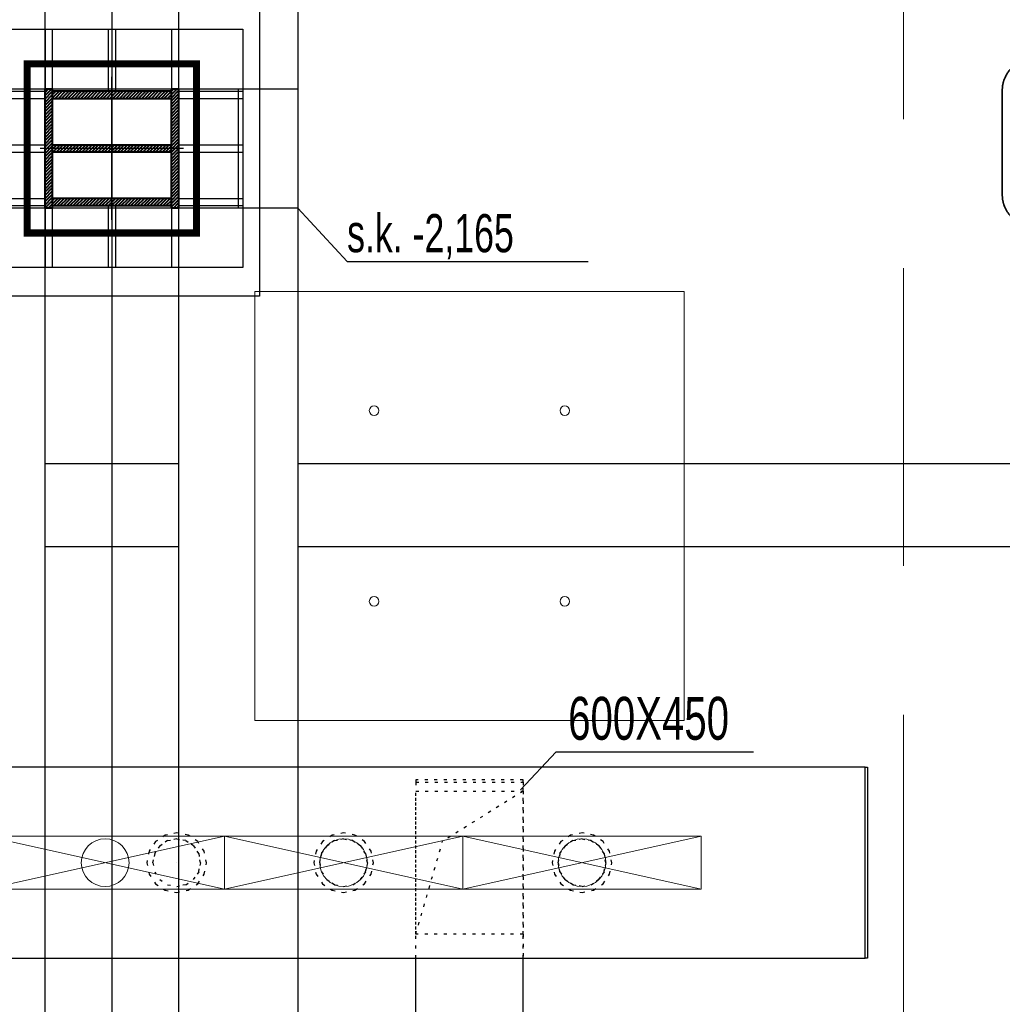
# Model space of a CAD drawing. Header units: centimetres. Extents: x -228435 to 46820, y -89367 to 152985.
# Tile 101 of 252: x -22926 to -18805, y 49410 to 53540. Entities that reach past the tile are written whole.
import ezdxf

# ---------------------------------------------------------------- set-up
doc = ezdxf.new("R2010")
doc.units = ezdxf.units.CM
doc.header["$LTSCALE"] = 50
doc.header["$PDMODE"] = 35
doc.header["$PDSIZE"] = 0.1
for name, pattern in [('Balustrady$0$DASHED', [0.75, 0.5, -0.25]), ('CADVENT_HIDDEN', [0.8, 0.25, -0.55]), ('HIDDEN', [9.525, 6.35, -3.175]), ('Kondygnacja  -0_5$0$HIDDEN', [9.525, 6.35, -3.175]), ('Kondygnacja  -0_5$0$HIDDEN2', [4.7625, 3.175, -1.5875]), ('Osie rzutów$0$DASHDOT2', [12.7, 6.35, -3.175, 0, -3.175])]:
    doc.linetypes.add(name, pattern=pattern)
doc.layers.get('0').update_dxf_attribs({"color": 8})
doc.layers.get('DEFPOINTS').update_dxf_attribs({"color": 8})
for name, color, linetype in [('01-103-Went PP_poziom-0_5$0$L_Nawiew', 3, 'Continuous'), ('bgde-nawiewDETAILS', 1, 'Continuous'), ('bgde-nawiewEXP', 1, 'Continuous'), ('bgde-nawiewHIDDEN', 1, 'Continuous'), ('bgde-tekst', 7, 'Continuous'), ('Kondygnacja  -0_5$0$ARCH_GK', 8, 'Continuous'), ('Kondygnacja  -0_5$0$ARCH_KONSTR_POWYŻEJ RZUTU', 8, 'Kondygnacja  -0_5$0$HIDDEN'), ('Kondygnacja  -0_5$0$ARCH_KONSTR_POWYŻEJ RZUTU_IST', 8, 'Kondygnacja  -0_5$0$HIDDEN2'), ('Kondygnacja  -0_5$0$ARCH_KONSTRUKCJA_NIEWIDOCZNA', 8, 'Continuous'), ('Kondygnacja  -0_5$0$ARCH_OKŁADZINA', 8, 'Continuous'), ('Kondygnacja  -0_5$0$ARCH_SŁUPY', 8, 'Continuous'), ('Osie rzutów$0$ARCH_INFO_OSIE_IST', 8, 'Osie rzutów$0$DASHDOT2'), ('Osie rzutów$0$ARCH_INFO_OSIE_OPISY_IST', 8, 'Continuous')]:
    doc.layers.add(name, color=color, linetype=linetype)
for name, color, linetype, lineweight in [('bgde_nawiewnik', 11, 'Continuous', 5), ('INSTALACJE', 8, 'Continuous', 35), ('Kondygnacja  -0_5$0$ARCH_INFO_WYMIARY', 8, 'Continuous', 9), ('SU Lampy kwadratowe  -05$0$ARCH_SUFITY_PODWIESZANE', 8, 'Continuous', 9)]:
    doc.layers.add(name, color=color, linetype=linetype, lineweight=lineweight)
doc.styles.add('Kondygnacja  -0_5$0$BIKTS', font='bikromsw.shx', dxfattribs={"width": 0.8})
doc.styles.add('Kondygnacja  -0_5$0$Romans', font='Romans.shx', dxfattribs={"width": 0.7})
doc.dimstyles.new('Kondygnacja  -0_5$0$Wymiary 1-100', dxfattribs={"dimtxt": 12, "dimasz": 10, "dimexe": 5, "dimexo": 0, "dimgap": 4, "dimtad": 1, "dimrnd": 0.5, "dimzin": 12, "dimdsep": 46, "dimtxsty": 'Kondygnacja  -0_5$0$Romans', "dimblk": 'Kondygnacja  -0_5$0$_Oblique', "dimcen": 10, "dimdle": 10, "dimclrt": 55, "dimazin": 0, "dimtfac": 1, "dimtmove": 1, "dimatfit": 3, "dimfxl": 0, "dimtolj": 1, "dimtzin": 0, "dimarcsym": 0})
pattern_1 = [(45, (-1133.3117, -3177.9858), (-0.6735192, 0.6735192), [])]

# ---------------------------------------------------------------- blocks, each defined once
blk = doc.blocks.new('Osie rzutów')
at = {"layer": 'Osie rzutów$0$ARCH_INFO_OSIE_IST', "ltscale": 10}
for p, q in [((9860, 12510), (9860, 4623.26)), ((9860, 9770), (9860, 9830)), ((4436.04, 9800), (15156.54, 9800)), ((9890, 9800), (9830, 9800))]:
    blk.add_line(p, q, dxfattribs=at)
blk = doc.blocks.new('SU Lampy kwadratowe  -05')
at = {"layer": 'SU Lampy kwadratowe  -05$0$ARCH_SUFITY_PODWIESZANE'}
blk.add_lwpolyline([(9920, 9740), (10100, 9740), (10100, 9560), (9920, 9560)], close=True, dxfattribs=at)
for centre in [(9970, 9690), (10050, 9690), (9970, 9610), (10050, 9610)]:
    blk.add_circle(centre, 2, dxfattribs=at)
blk = doc.blocks.new('Kondygnacja  -0_5$0$_Oblique')
at = {"color": 0, "linetype": 'ByBlock', "lineweight": -2}
blk.add_line((-0.5, -0.5), (0.5, 0.5), dxfattribs=at)
blk = doc.blocks.new('*D147')
at = {"layer": 'DEFPOINTS', "color": 0}
for p in [(5845, 52950), (6165.9, 52950), (-62690, 50660)]:
    blk.add_point(p, dxfattribs=at)
at = {"layer": 'Kondygnacja  -0_5$0$ARCH_INFO_WYMIARY', "color": 0, "lineweight": -2}
for p, q in [((6157.9, 52950), (6170.9, 52950)), ((6165.9, 50650), (6165.9, 52960)), ((6157.9, 50660), (6170.9, 50660))]:
    blk.add_line(p, q, dxfattribs=at)
at = {"layer": 'Kondygnacja  -0_5$0$ARCH_INFO_WYMIARY', "color": 0, "lineweight": -2, "xscale": 10, "yscale": 10, "zscale": 10}
for p, rotation in [((6165.9, 52950), 90), ((6165.9, 50660), 270)]:
    blk.add_blockref('Kondygnacja  -0_5$0$_Oblique', p, dxfattribs=dict(at, rotation=rotation))
at = {"layer": 'Kondygnacja  -0_5$0$ARCH_INFO_WYMIARY', "color": 55, "insert": (6155.9, 51805), "char_height": 12, "attachment_point": 5, "rotation": 90, "style": 'Kondygnacja  -0_5$0$Romans'}
blk.add_mtext('\\A1;2290', dxfattribs=at)
blk = doc.blocks.new('Kondygnacja  -0_5$0$słup_kwadrat')
at = {"layer": 'Kondygnacja  -0_5$0$ARCH_SŁUPY', "lineweight": 40}
h = blk.add_hatch(dxfattribs=at)
h.set_pattern_fill('ANSI31', color=256, scale=0.3, style=0)
h.set_pattern_definition(pattern_1)
h.paths.add_polyline_path([(36, 34), (39, 34), (39, 84), (36, 84)])
h = blk.add_hatch(dxfattribs=at)
h.set_pattern_fill('ANSI31', color=256, scale=0.3, style=0)
h.set_pattern_definition(pattern_1)
h.paths.add_polyline_path([(89, 80), (89, 83), (39, 83), (39, 80)])
h = blk.add_hatch(dxfattribs=at)
h.set_pattern_fill('ANSI31', color=256, scale=0.3, style=0)
h.set_pattern_definition(pattern_1)
h.paths.add_polyline_path([(89, 34), (92, 34), (92, 84), (89, 84)])
h = blk.add_hatch(dxfattribs=at)
h.set_pattern_fill('ANSI31', color=256, scale=0.3, style=0)
h.set_pattern_definition(pattern_1)
h.paths.add_polyline_path([(89, 57.5), (89, 60.5), (39, 60.5), (39, 57.5)])
h = blk.add_hatch(dxfattribs=at)
h.set_pattern_fill('ANSI31', color=256, scale=0.3, style=0)
h.set_pattern_definition(pattern_1)
h.paths.add_polyline_path([(89, 35), (89, 38), (39, 38), (39, 35)])
at = {"layer": 'Kondygnacja  -0_5$0$ARCH_KONSTRUKCJA_NIEWIDOCZNA'}
blk.add_lwpolyline([(119, 109), (119, 9), (9, 9), (9, 109)], close=True, dxfattribs=at)
for points in [[(36, 109), (36, 84)], [(39, 109), (39, 84)], [(62.5, 109), (62.5, 83)], [(65.5, 109), (65.5, 83)], [(89, 109), (89, 84)], [(92, 109), (92, 84)], [(9, 83), (36, 83)], [(92, 83), (119, 83)], [(9, 80), (36, 80)], [(92, 80), (119, 80)], [(9, 60.5), (36, 60.5)], [(92, 60.5), (119, 60.5)], [(9, 57.5), (36, 57.5)], [(92, 57.5), (119, 57.5)], [(9, 38), (36, 38)], [(92, 38), (119, 38)], [(9, 35), (36, 35)], [(36, 34), (36, 9)], [(39, 34), (39, 9)], [(62.5, 35), (62.5, 9)], [(65.49, 35), (65.49, 9)], [(89, 34), (89, 9)], [(92, 35), (119, 35)], [(92, 34), (92, 9)]]:
    blk.add_lwpolyline(points, dxfattribs=at)
at = {"layer": 'Kondygnacja  -0_5$0$ARCH_OKŁADZINA'}
blk.add_lwpolyline([(2, 121), (126, 121), (126, -3), (2, -3)], close=True, dxfattribs=at)
at = {"layer": 'Kondygnacja  -0_5$0$ARCH_SŁUPY', "lineweight": 40}
for p, q in [((39, 60.5), (89, 60.5)), ((89, 57.5), (39, 57.5))]:
    blk.add_line(p, q, dxfattribs=at)
at = {"layer": 'Kondygnacja  -0_5$0$ARCH_SŁUPY', "lineweight": 50, "const_width": 3}
blk.add_lwpolyline([(28.5, 94.5), (99.5, 94.5), (99.5, 23.5), (28.5, 23.5)], close=True, dxfattribs=at)
at = {"layer": 'Kondygnacja  -0_5$0$ARCH_SŁUPY', "lineweight": 40}
for points in [[(36, 84), (39, 84), (39, 34), (36, 34)], [(89, 84), (92, 84), (92, 34), (89, 34)]]:
    blk.add_lwpolyline(points, close=True, dxfattribs=at)
for points in [[(89, 83), (39, 83)], [(39, 80), (89, 80)], [(89, 38), (39, 38)], [(39, 35), (89, 35)]]:
    blk.add_lwpolyline(points, dxfattribs=at)
blk = doc.blocks.new('Kondygnacja  -0_5$0$konstrukcja istniejąca -0.5')
at = {"layer": 'Kondygnacja  -0_5$0$ARCH_KONSTR_POWYŻEJ RZUTU_IST', "ltscale": 10}
for points in [[(9832, 9825), (9832, 10975)], [(9888, 10975), (9888, 9825)], [(9938, 10975), (9938, 9825)], [(9938, 9775), (9782, 9775), (9782, 9825), (9938, 9825), (9938, 9775)], [(9832, 8625), (9832, 9775)], [(9888, 9775), (9888, 8625)], [(9938, 9775), (9938, 8625)]]:
    blk.add_lwpolyline(points, dxfattribs=at)
at = {"layer": 'Kondygnacja  -0_5$0$ARCH_KONSTR_POWYŻEJ RZUTU_IST', "ltscale": 10, "elevation": 0}
for points in [[(9913, 9825), (9913, 9775)], [(9832, 9667.89), (9888, 9667.89)], [(9938, 9667.89), (10982, 9667.89)], [(9888, 9632.89), (9832, 9632.89)], [(10982, 9632.89), (9938, 9632.89)]]:
    blk.add_lwpolyline(points, dxfattribs=at)
at = {"layer": 'Kondygnacja  -0_5$0$ARCH_KONSTR_POWYŻEJ RZUTU_IST'}
blk.add_lwpolyline([(9938, 9775), (9958.69, 9752.53), (10059.84, 9752.53)], dxfattribs=at)
at = {"layer": 'Kondygnacja  -0_5$0$ARCH_KONSTR_POWYŻEJ RZUTU_IST', "style": 'Kondygnacja  -0_5$0$BIKTS', "width": 0.7}
blk.add_text('s.k. -2,165', height=16, dxfattribs=at).set_placement((9958.69, 9756.46))
blk = doc.blocks.new('schody połówka')
at = {"layer": 'INSTALACJE', "linetype": 'HIDDEN', "ltscale": 0.5}
blk.add_line((-36.5, 24.46), (-36.5, -19.54), dxfattribs=at)
for centre, start, end in [((-23.5, 24.46), 90, 180), ((-23.5, -19.54), 180, 270)]:
    blk.add_arc(centre, 13, start, end, dxfattribs=at)
blk = doc.blocks.new('*D212')
at = {"layer": 'DEFPOINTS', "color": 0}
for p in [(-30586.3, 81900), (-30681.1, 12489.5), (9064, 12489.5)]:
    blk.add_point(p, dxfattribs=at)
at = {"layer": 'Kondygnacja  -0_5$0$ARCH_INFO_WYMIARY', "color": 0, "lineweight": -2}
for p, q in [((-30681.1, 81910), (-30681.1, 12479.5)), ((-30673.1, 81900), (-30686.1, 81900)), ((-30673.1, 12489.5), (-30686.1, 12489.5))]:
    blk.add_line(p, q, dxfattribs=at)
at = {"layer": 'Kondygnacja  -0_5$0$ARCH_INFO_WYMIARY', "color": 0, "lineweight": -2, "xscale": 10, "yscale": 10, "zscale": 10}
for p, rotation in [((-30681.1, 81900), 90), ((-30681.1, 12489.5), 270)]:
    blk.add_blockref('Kondygnacja  -0_5$0$_Oblique', p, dxfattribs=dict(at, rotation=rotation))
at = {"layer": 'Kondygnacja  -0_5$0$ARCH_INFO_WYMIARY', "color": 55, "insert": (-30691.1, 47194.8), "char_height": 12, "attachment_point": 5, "rotation": 90, "style": 'Kondygnacja  -0_5$0$Romans'}
blk.add_mtext('\\A1;69410.5', dxfattribs=at)
blk = doc.blocks.new('*a397')
at = {"layer": 'bgde-tekst'}
blk.add_line((0, 0), (827, 0), dxfattribs=at)
blk = doc.blocks.new('A$C066D7839')
at = {"layer": 'bgde_nawiewnik'}
for p, q in [((-50, -11.15), (-50, 11.15)), ((-50, 11.15), (50, 11.15)), ((-50, -11.15), (50, 11.15)), ((50, -11.15), (-50, 11.15)), ((50, 11.15), (50, -11.15)), ((50, -11.15), (-50, -11.15))]:
    blk.add_line(p, q, dxfattribs=at)
blk.add_circle((0, 0), 10, dxfattribs=at)

msp = doc.modelspace()

# ---------------------------------------------------------------- linework, layer by layer
at = {"linetype": 'Balustrady$0$DASHED', "lineweight": 20, "ltscale": 50, "elevation": -6300}
msp.add_lwpolyline([(-19219.601, 53823.486), (-13875.468, 53823.486), (-13875.468, 34373.387), (-19219.601, 34373.387)], close=True, dxfattribs=at)
at = {"layer": 'bgde-nawiewDETAILS', "linetype": 'CADVENT_HIDDEN', "extrusion": (-1, 6.12323e-17, 0)}
for p in [(-20815.024, 50303.868), (-21265.024, 49703.868)]:
    msp.add_line(p, (-21152.524, 50093.868), dxfattribs=at)
at = {"layer": 'bgde-nawiewEXP', "linetype": 'Continuous'}
msp.add_lwpolyline([(-55706.071, 49603.941), (-19380.813, 49603.941), (-19380.813, 50403.941), (-19370.813, 50403.941), (-19370.813, 49603.941), (-19380.813, 49603.941), (-19380.813, 50403.941), (-55706.071, 50403.941)], close=True, dxfattribs=at)
for points in [[(-21265.024, 46530.891), (-21265.024, 46627.541), (-21265.024, 46627.541), (-20815.024, 46627.541), (-20815.024, 49603.941)], [(-21265.024, 46627.541), (-21265.024, 49603.941)]]:
    msp.add_lwpolyline(points, dxfattribs=at)
at = {"layer": 'bgde-nawiewHIDDEN', "linetype": 'CADVENT_HIDDEN'}
for points in [[(-21265.024, 50341.179), (-20815.024, 50341.179), (-20815.024, 50351.179), (-21265.024, 50351.179)], [(-22392.838, 50003.868), (-22383.323, 49956.032), (-22356.226, 49915.479), (-22315.674, 49888.383), (-22267.838, 49878.868), (-22220.003, 49888.383), (-22179.45, 49915.479), (-22152.353, 49956.032), (-22142.838, 50003.868), (-22152.353, 50051.703), (-22179.45, 50092.256), (-22220.003, 50119.352), (-22267.838, 50128.868), (-22315.674, 50119.352), (-22356.226, 50092.256), (-22383.323, 50051.703)], [(-22392.838, 50003.868), (-22383.323, 49956.032), (-22356.226, 49915.479), (-22315.674, 49888.383), (-22267.838, 49878.868), (-22220.003, 49888.383), (-22179.45, 49915.479), (-22152.353, 49956.032), (-22142.838, 50003.868), (-22152.353, 50051.703), (-22179.45, 50092.256), (-22220.003, 50119.352), (-22267.838, 50128.868), (-22315.674, 50119.352), (-22356.226, 50092.256), (-22383.323, 50051.703)], [(-22367.838, 50003.868), (-22360.226, 49965.599), (-22338.549, 49933.157), (-22306.106, 49911.48), (-22267.838, 49903.868), (-22229.57, 49911.48), (-22197.127, 49933.157), (-22175.45, 49965.599), (-22167.838, 50003.868), (-22175.45, 50042.136), (-22197.127, 50074.578), (-22229.57, 50096.255), (-22267.838, 50103.868), (-22306.106, 50096.255), (-22338.549, 50074.578), (-22360.226, 50042.136)], [(-21692.838, 50003.868), (-21683.323, 49956.032), (-21656.226, 49915.479), (-21615.674, 49888.383), (-21567.838, 49878.868), (-21520.003, 49888.383), (-21479.45, 49915.479), (-21452.353, 49956.032), (-21442.838, 50003.868), (-21452.353, 50051.703), (-21479.45, 50092.256), (-21520.003, 50119.352), (-21567.838, 50128.868), (-21615.674, 50119.352), (-21656.226, 50092.256), (-21683.323, 50051.703)], [(-21692.838, 50003.868), (-21683.323, 49956.032), (-21656.226, 49915.479), (-21615.674, 49888.383), (-21567.838, 49878.868), (-21520.003, 49888.383), (-21479.45, 49915.479), (-21452.353, 49956.032), (-21442.838, 50003.868), (-21452.353, 50051.703), (-21479.45, 50092.256), (-21520.003, 50119.352), (-21567.838, 50128.868), (-21615.674, 50119.352), (-21656.226, 50092.256), (-21683.323, 50051.703)], [(-21667.838, 50003.868), (-21660.226, 49965.599), (-21638.549, 49933.157), (-21606.106, 49911.48), (-21567.838, 49903.868), (-21529.57, 49911.48), (-21497.127, 49933.157), (-21475.45, 49965.599), (-21467.838, 50003.868), (-21475.45, 50042.136), (-21497.127, 50074.578), (-21529.57, 50096.255), (-21567.838, 50103.868), (-21606.106, 50096.255), (-21638.549, 50074.578), (-21660.226, 50042.136)], [(-20692.838, 50003.868), (-20683.323, 49956.032), (-20656.226, 49915.479), (-20615.674, 49888.383), (-20567.838, 49878.868), (-20520.003, 49888.383), (-20479.45, 49915.479), (-20452.353, 49956.032), (-20442.838, 50003.868), (-20452.353, 50051.703), (-20479.45, 50092.256), (-20520.003, 50119.352), (-20567.838, 50128.868), (-20615.674, 50119.352), (-20656.226, 50092.256), (-20683.323, 50051.703)], [(-20692.838, 50003.868), (-20683.323, 49956.032), (-20656.226, 49915.479), (-20615.674, 49888.383), (-20567.838, 49878.868), (-20520.003, 49888.383), (-20479.45, 49915.479), (-20452.353, 49956.032), (-20442.838, 50003.868), (-20452.353, 50051.703), (-20479.45, 50092.256), (-20520.003, 50119.352), (-20567.838, 50128.868), (-20615.674, 50119.352), (-20656.226, 50092.256), (-20683.323, 50051.703)], [(-20667.838, 50003.868), (-20660.226, 49965.599), (-20638.549, 49933.157), (-20606.106, 49911.48), (-20567.838, 49903.868), (-20529.57, 49911.48), (-20497.127, 49933.157), (-20475.45, 49965.599), (-20467.838, 50003.868), (-20475.45, 50042.136), (-20497.127, 50074.578), (-20529.57, 50096.255), (-20567.838, 50103.868), (-20606.106, 50096.255), (-20638.549, 50074.578), (-20660.226, 50042.136)]]:
    msp.add_lwpolyline(points, close=True, dxfattribs=at)
for points in [[(-21265.024, 50341.179), (-21265.024, 50303.868), (-21265.024, 50303.868), (-20815.024, 50303.868), (-20815.024, 49703.868), (-21265.024, 49703.868), (-21265.024, 50303.868)], [(-21265.024, 50341.179), (-20815.024, 50341.179), (-20815.024, 50303.868)], [(-20815.024, 50303.868), (-20815.024, 50341.179)], [(-21265.024, 49603.941), (-21265.024, 50303.868)], [(-20815.024, 49703.868), (-20815.024, 50303.868)], [(-20815.024, 50303.868), (-20815.024, 49703.868)], [(-22367.838, 50003.868), (-22360.226, 50042.136), (-22338.549, 50074.578), (-22306.106, 50096.255), (-22267.838, 50103.868), (-22229.57, 50096.255)], [(-22229.57, 50096.255), (-22267.838, 50103.868)], [(-21606.106, 50096.255), (-21567.838, 50103.868), (-21529.57, 50096.255)], [(-21529.57, 50096.255), (-21567.838, 50103.868)], [(-20606.106, 50096.255), (-20567.838, 50103.868)], [(-20567.838, 50103.868), (-20606.106, 50096.255)], [(-20567.838, 50103.868), (-20529.57, 50096.255)], [(-20529.57, 50096.255), (-20567.838, 50103.868)], [(-22229.57, 50096.255), (-22197.127, 50074.578), (-22175.45, 50042.136)], [(-22175.45, 50042.136), (-22197.127, 50074.578)], [(-21667.838, 50003.868), (-21660.226, 50042.136), (-21638.549, 50074.578), (-21606.106, 50096.255)], [(-21606.106, 50096.255), (-21638.549, 50074.578)], [(-21529.57, 50096.255), (-21497.127, 50074.578), (-21475.45, 50042.136)], [(-21475.45, 50042.136), (-21497.127, 50074.578)], [(-20660.226, 50042.136), (-20638.549, 50074.578)], [(-20638.549, 50074.578), (-20660.226, 50042.136)], [(-20638.549, 50074.578), (-20606.106, 50096.255)], [(-20606.106, 50096.255), (-20638.549, 50074.578)], [(-20529.57, 50096.255), (-20497.127, 50074.578), (-20475.45, 50042.136), (-20467.838, 50003.868), (-20475.45, 49965.599), (-20497.127, 49933.157), (-20529.57, 49911.48)], [(-22175.45, 50042.136), (-22167.838, 50003.868), (-22175.45, 49965.599)], [(-21475.45, 50042.136), (-21467.838, 50003.868), (-21475.45, 49965.599)], [(-20667.838, 50003.868), (-20660.226, 50042.136)], [(-20660.226, 50042.136), (-20667.838, 50003.868)], [(-22367.838, 50003.868), (-22360.226, 49965.599), (-22338.549, 49933.157), (-22306.106, 49911.48), (-22267.838, 49903.868), (-22229.57, 49911.48)], [(-22175.45, 49965.599), (-22167.838, 50003.868)], [(-21667.838, 50003.868), (-21660.226, 49965.599), (-21638.549, 49933.157), (-21606.106, 49911.48)], [(-21475.45, 49965.599), (-21467.838, 50003.868)], [(-20667.838, 50003.868), (-20660.226, 49965.599)], [(-20660.226, 49965.599), (-20667.838, 50003.868)], [(-22229.57, 49911.48), (-22197.127, 49933.157), (-22175.45, 49965.599)], [(-22175.45, 49965.599), (-22197.127, 49933.157)], [(-21606.106, 49911.48), (-21567.838, 49903.868), (-21529.57, 49911.48), (-21497.127, 49933.157), (-21475.45, 49965.599)], [(-21475.45, 49965.599), (-21497.127, 49933.157)], [(-20660.226, 49965.599), (-20638.549, 49933.157)], [(-20638.549, 49933.157), (-20660.226, 49965.599)], [(-22229.57, 49911.48), (-22267.838, 49903.868)], [(-21606.106, 49911.48), (-21638.549, 49933.157)], [(-20638.549, 49933.157), (-20606.106, 49911.48)], [(-20606.106, 49911.48), (-20638.549, 49933.157)], [(-20606.106, 49911.48), (-20567.838, 49903.868)], [(-20567.838, 49903.868), (-20606.106, 49911.48)], [(-20567.838, 49903.868), (-20529.57, 49911.48)], [(-20815.024, 49603.941), (-20815.024, 49703.868)], [(-20815.024, 49703.868), (-20815.024, 49603.941)]]:
    msp.add_lwpolyline(points, dxfattribs=at)
at = {"layer": 'bgde-nawiewHIDDEN'}
for points in [[(-22267.838, 50003.868), (-22267.838, 50003.868)], [(-21567.838, 50003.868), (-21567.838, 50003.868)], [(-20567.838, 50003.868), (-20567.838, 50003.868)]]:
    msp.add_lwpolyline(points, dxfattribs=at)
at = {"layer": 'bgde-tekst'}
msp.add_lwpolyline([(-20675.862, 50469.443), (-20825.862, 50309.443), (-20825.862, 50309.443)], dxfattribs=at)
at = {"layer": 'bgde-tekst', "elevation": 1920}
msp.add_lwpolyline([(-20675.862, 50469.443), (-20825.862, 50309.443), (-20825.862, 50309.443)], dxfattribs=at)
at = {"layer": 'Kondygnacja  -0_5$0$ARCH_GK', "linetype": 'Continuous', "lineweight": -3}
msp.add_line((-22895, 52950), (-22895, 53050), dxfattribs=at)

# ---------------------------------------------------------------- block references
at = {"xscale": 10, "yscale": 10, "zscale": 10}
msp.add_blockref('schody połówka', (-18440, 53000.042), dxfattribs=at)
at = {"layer": '01-103-Went PP_poziom-0_5$0$L_Nawiew', "xscale": 10, "yscale": 10, "zscale": 10}
for p in [(-22567.836, 50003.868, 742.119), (-21567.836, 50003.868, 742.119), (-20567.836, 50003.868, 742.119)]:
    msp.add_blockref('A$C066D7839', p, dxfattribs=at)
at = {"layer": 'bgde-tekst'}
for p in [(-20675.862, 50469.443), (-20675.862, 50469.443, 1920)]:
    msp.add_blockref('*a397', p, dxfattribs=at)
at = {"layer": 'Kondygnacja  -0_5$0$ARCH_KONSTR_POWYŻEJ RZUTU', "xscale": 10, "yscale": 10, "zscale": 10}
msp.add_blockref('Kondygnacja  -0_5$0$konstrukcja istniejąca -0.5', (-121140, -45000), dxfattribs=at)
at = {"layer": 'Kondygnacja  -0_5$0$ARCH_SŁUPY', "xscale": 10, "yscale": 10, "zscale": 10}
msp.add_blockref('Kondygnacja  -0_5$0$słup_kwadrat', (-23180, 52410), dxfattribs=at)
at = {"layer": 'Osie rzutów$0$ARCH_INFO_OSIE_OPISY_IST', "xscale": 10, "yscale": 10, "zscale": 10}
msp.add_blockref('Osie rzutów', (-121140, -45000), dxfattribs=at)
at = {"layer": 'SU Lampy kwadratowe  -05$0$ARCH_SUFITY_PODWIESZANE', "xscale": 10, "yscale": 10, "zscale": 10}
msp.add_blockref('SU Lampy kwadratowe  -05', (-121140, -45000), dxfattribs=at)

# ---------------------------------------------------------------- texts
at = {"layer": 'bgde-tekst', "width": 0.7}
for p in [(-20625.862, 50519.443), (-20625.862, 50519.443, 1920)]:
    msp.add_text('600X450', height=180, dxfattribs=at).set_placement(p)

# ---------------------------------------------------------------- dimensions: what is measured, and where the dimension line sits
at = {"layer": 'Kondygnacja  -0_5$0$ARCH_INFO_WYMIARY'}
for base, p1, p2, picture, middle in [((-30681.114, 12489.5), (-30586.301, 81900), (9064, 12489.5), '*D212', (-30691.114, 47194.75)), ((6165.858, 52950), (-62690, 50660), (5845, 52950), '*D147', (6155.858, 51805))]:
    dim = msp.add_linear_dim(base=base, p1=p1, p2=p2, angle=90, dimstyle='Kondygnacja  -0_5$0$Wymiary 1-100', dxfattribs=at)
    dim.commit()
    dim.dimension.update_dxf_attribs({"geometry": picture, "text_midpoint": middle})

doc.saveas('drawing.dxf')
